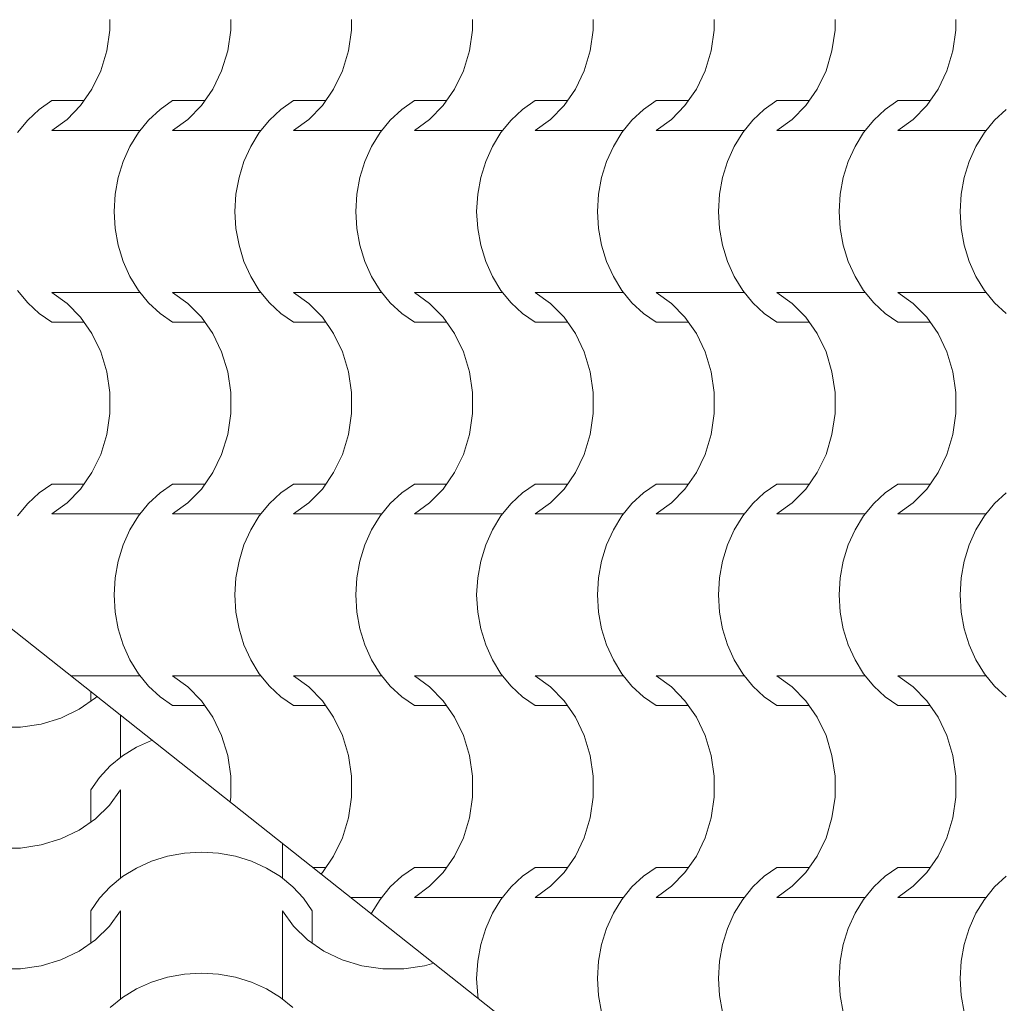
# Model space of a CAD drawing. Extents: x -631805 to -376315, y -40155 to 84873.
# Tile 255 of 256: x -485686 to -484643, y 71181 to 72224. Entities that reach past the tile are written whole.
import ezdxf

# ---------------------------------------------------------------- set-up
doc = ezdxf.new("R2010")
doc.units = 0
doc.header["$MEASUREMENT"] = 0
doc.linetypes.add('Dashed', pattern=[564.444447, 282.222223, -282.222223])
doc.layers.add('arch wypelnienia_Nr_Pióra__102', color=252, linetype='Continuous', lineweight=9)
doc.layers.add('INWENT.ŚCIANY_Nr_Pióra__21', color=252, linetype='Continuous', lineweight=9)

# ---------------------------------------------------------------- blocks, each defined once
blk = doc.blocks.new('*X885')
at = {"layer": 'arch wypelnienia_Nr_Pióra__102', "linetype": 'Continuous'}
for p, q in [((-487309, 135974), (-487309, 135984.5)), ((-487321.2, 135965.6), (-487303.9, 135977.6)), ((-487303.9, 135977.6), (-487302.3, 135979.1)), ((-487340.7, 135956.2), (-487321.2, 135965.6)), ((-487361.7, 135949.8), (-487340.7, 135956.2)), ((-487277.6, 135933.8), (-487277.6, 135959.6)), ((-487277.6, 135914.8), (-487277.6, 135959.6)), ((-487394.9, 135946.6), (-487383.7, 135946.6)), ((-487383.7, 135946.6), (-487361.7, 135949.8)), ((-487244.6, 135932.6), (-487260.7, 135925.4)), ((-487243.9, 135932.9), (-487244.6, 135932.6)), ((-487260.7, 135925.4), (-487275.4, 135916.3)), ((-487275.4, 135916.3), (-487288.5, 135905.6)), ((-487288.5, 135905.6), (-487299.8, 135893.5)), ((-487299.8, 135893.5), (-487309, 135880.1)), ((-487309, 135846), (-487309, 135880.1)), ((-487289.2, 135863.9), (-487277.6, 135880.1)), ((-487277.6, 135805.8), (-487277.6, 135880.1)), ((-487303.9, 135849.5), (-487289.2, 135863.9)), ((-487277.6, 135786.7), (-487277.6, 135861.1)), ((-487321.2, 135837.5), (-487303.9, 135849.5)), ((-487340.7, 135828.2), (-487321.2, 135837.5)), ((-487361.7, 135821.8), (-487340.7, 135828.2)), ((-487394.9, 135818.5), (-487383.7, 135818.5)), ((-487383.7, 135818.5), (-487361.7, 135821.8)), ((-487105.8, 135805.8), (-487105.8, 135823.5)), ((-487105.8, 135786.7), (-487105.8, 135823.5)), ((-487227.6, 135809.8), (-487244.6, 135804.5)), ((-487209.8, 135813), (-487227.6, 135809.8)), ((-487191.7, 135814.1), (-487209.8, 135813)), ((-487173.6, 135813), (-487191.7, 135814.1)), ((-487155.8, 135809.8), (-487173.6, 135813)), ((-487138.8, 135804.5), (-487155.8, 135809.8)), ((-487260.7, 135797.3), (-487275.4, 135788.3)), ((-487244.6, 135804.5), (-487260.7, 135797.3)), ((-487122.7, 135797.3), (-487138.8, 135804.5)), ((-487108, 135788.3), (-487122.7, 135797.3)), ((-487275.4, 135788.3), (-487288.5, 135777.6)), ((-487094.9, 135777.6), (-487108, 135788.3)), ((-487288.5, 135777.6), (-487299.8, 135765.4)), ((-487083.6, 135765.4), (-487094.9, 135777.6)), ((-487299.8, 135765.4), (-487309, 135752.1)), ((-487074.4, 135752.1), (-487083.6, 135765.4)), ((-487309, 135717.9), (-487309, 135752.1)), ((-487289.2, 135735.8), (-487277.6, 135752.1)), ((-487277.6, 135677.7), (-487277.6, 135752.1)), ((-487105.8, 135677.7), (-487105.8, 135752.1)), ((-487105.8, 135752.1), (-487094.2, 135735.8)), ((-487074.4, 135717.9), (-487074.4, 135752.1)), ((-487303.9, 135721.4), (-487289.2, 135735.8)), ((-487094.2, 135735.8), (-487079.5, 135721.4)), ((-487277.6, 135658.6), (-487277.6, 135733)), ((-487105.8, 135658.6), (-487105.8, 135733)), ((-487321.2, 135709.4), (-487303.9, 135721.4)), ((-487079.5, 135721.4), (-487062.2, 135709.4)), ((-487340.7, 135700.1), (-487321.2, 135709.4)), ((-487062.2, 135709.4), (-487042.7, 135700.1)), ((-487383.7, 135690.5), (-487361.7, 135693.7)), ((-487361.7, 135693.7), (-487340.7, 135700.1)), ((-487042.7, 135700.1), (-487021.7, 135693.7)), ((-487021.7, 135693.7), (-486999.7, 135690.5)), ((-486977.3, 135690.5), (-486955.3, 135693.7)), ((-486955.3, 135693.7), (-486945.7, 135696.6)), ((-487394.9, 135690.5), (-487383.7, 135690.5)), ((-487227.6, 135681.7), (-487244.6, 135676.5)), ((-487209.8, 135684.9), (-487227.6, 135681.7)), ((-487191.7, 135686), (-487209.8, 135684.9)), ((-487173.6, 135684.9), (-487191.7, 135686)), ((-487155.8, 135681.7), (-487173.6, 135684.9)), ((-487138.8, 135676.5), (-487155.8, 135681.7)), ((-486999.7, 135690.5), (-486988.5, 135690.5)), ((-486988.5, 135690.5), (-486977.3, 135690.5)), ((-487244.6, 135676.5), (-487260.7, 135669.3)), ((-487122.7, 135669.3), (-487138.8, 135676.5)), ((-487275.4, 135660.2), (-487288.5, 135649.5)), ((-487260.7, 135669.3), (-487275.4, 135660.2)), ((-487108, 135660.2), (-487122.7, 135669.3)), ((-487094.9, 135649.5), (-487108, 135660.2))]:
    blk.add_line(p, q, dxfattribs=at)
blk = doc.blocks.new('Wypełnienie_32')
at = {"layer": 'arch wypelnienia_Nr_Pióra__102', "linetype": 'Dashed'}
blk.add_blockref('*X885', (0, 0), dxfattribs=at)
blk = doc.blocks.new('*X889')
at = {"layer": 'arch wypelnienia_Nr_Pióra__102', "linetype": 'Continuous'}
for p, q in [((-487288.8, 136696.5), (-487288.8, 136685.3)), ((-487160.8, 136696.5), (-487160.8, 136685.3)), ((-487032.7, 136696.5), (-487032.7, 136685.3)), ((-486904.6, 136696.5), (-486904.6, 136685.3)), ((-486776.6, 136696.5), (-486776.6, 136685.3)), ((-486648.5, 136696.5), (-486648.5, 136685.3)), ((-486520.4, 136696.5), (-486520.4, 136685.3)), ((-486392.4, 136696.5), (-486392.4, 136685.3)), ((-487288.8, 136685.3), (-487292.1, 136663.3)), ((-487160.8, 136685.3), (-487164, 136663.3)), ((-487032.7, 136685.3), (-487035.9, 136663.3)), ((-486904.6, 136685.3), (-486907.9, 136663.3)), ((-486776.6, 136685.3), (-486779.8, 136663.3)), ((-486648.5, 136685.3), (-486651.7, 136663.3)), ((-486520.4, 136685.3), (-486523.7, 136663.3)), ((-486392.4, 136685.3), (-486395.6, 136663.3)), ((-487292.1, 136663.3), (-487298.5, 136642.2)), ((-487164, 136663.3), (-487170.4, 136642.2)), ((-487035.9, 136663.3), (-487042.3, 136642.2)), ((-486907.9, 136663.3), (-486914.2, 136642.2)), ((-486779.8, 136663.3), (-486786.2, 136642.2)), ((-486651.7, 136663.3), (-486658.1, 136642.2)), ((-486523.7, 136663.3), (-486530, 136642.2)), ((-486395.6, 136663.3), (-486402, 136642.2)), ((-487298.5, 136642.2), (-487307.8, 136622.8)), ((-487170.4, 136642.2), (-487179.7, 136622.8)), ((-487042.3, 136642.2), (-487051.7, 136622.8)), ((-486914.2, 136642.2), (-486923.6, 136622.8)), ((-486786.2, 136642.2), (-486795.5, 136622.8)), ((-486658.1, 136642.2), (-486667.4, 136622.8)), ((-486530, 136642.2), (-486539.4, 136622.8)), ((-486402, 136642.2), (-486411.3, 136622.8)), ((-487307.8, 136622.8), (-487319.8, 136605.4)), ((-487179.7, 136622.8), (-487191.7, 136605.4)), ((-487051.7, 136622.8), (-487063.7, 136605.4)), ((-486923.6, 136622.8), (-486935.6, 136605.4)), ((-486795.5, 136622.8), (-486807.5, 136605.4)), ((-486667.4, 136622.8), (-486679.5, 136605.4)), ((-486539.4, 136622.8), (-486551.4, 136605.4)), ((-486411.3, 136622.8), (-486423.3, 136605.4)), ((-487363.8, 136601.4), (-487350.4, 136610.6)), ((-487316.3, 136610.6), (-487350.4, 136610.6)), ((-487235.7, 136601.4), (-487222.4, 136610.6)), ((-487188.2, 136610.6), (-487222.4, 136610.6)), ((-487107.7, 136601.4), (-487094.3, 136610.6)), ((-487060.1, 136610.6), (-487094.3, 136610.6)), ((-486979.6, 136601.4), (-486966.2, 136610.6)), ((-486932, 136610.6), (-486966.2, 136610.6)), ((-486851.5, 136601.4), (-486838.2, 136610.6)), ((-486804, 136610.6), (-486838.2, 136610.6)), ((-486723.5, 136601.4), (-486710.1, 136610.6)), ((-486675.9, 136610.6), (-486710.1, 136610.6)), ((-486595.4, 136601.4), (-486582, 136610.6)), ((-486547.8, 136610.6), (-486582, 136610.6)), ((-486467.3, 136601.4), (-486454, 136610.6)), ((-486419.8, 136610.6), (-486454, 136610.6)), ((-487375.9, 136590.1), (-487363.8, 136601.4)), ((-487319.8, 136605.4), (-487334.2, 136590.8)), ((-487247.9, 136590.1), (-487235.7, 136601.4)), ((-487191.7, 136605.4), (-487206.1, 136590.8)), ((-487119.8, 136590.1), (-487107.7, 136601.4)), ((-487063.7, 136605.4), (-487078, 136590.8)), ((-486991.7, 136590.1), (-486979.6, 136601.4)), ((-486935.6, 136605.4), (-486950, 136590.8)), ((-486863.7, 136590.1), (-486851.5, 136601.4)), ((-486807.5, 136605.4), (-486821.9, 136590.8)), ((-486735.6, 136590.1), (-486723.5, 136601.4)), ((-486679.5, 136605.4), (-486693.8, 136590.8)), ((-486607.5, 136590.1), (-486595.4, 136601.4)), ((-486551.4, 136605.4), (-486565.7, 136590.8)), ((-486479.5, 136590.1), (-486467.3, 136601.4)), ((-486423.3, 136605.4), (-486437.7, 136590.8)), ((-486351.4, 136590.1), (-486339.2, 136601.4)), ((-487386.6, 136577), (-487375.9, 136590.1)), ((-487334.2, 136590.8), (-487350.4, 136579.1)), ((-487258.6, 136577), (-487247.9, 136590.1)), ((-487206.1, 136590.8), (-487222.4, 136579.1)), ((-487130.5, 136577), (-487119.8, 136590.1)), ((-487078, 136590.8), (-487094.3, 136579.1)), ((-487002.4, 136577), (-486991.7, 136590.1)), ((-486950, 136590.8), (-486966.2, 136579.1)), ((-486874.4, 136577), (-486863.7, 136590.1)), ((-486821.9, 136590.8), (-486838.2, 136579.1)), ((-486746.3, 136577), (-486735.6, 136590.1)), ((-486693.8, 136590.8), (-486710.1, 136579.1)), ((-486618.2, 136577), (-486607.5, 136590.1)), ((-486565.7, 136590.8), (-486582, 136579.1)), ((-486490.2, 136577), (-486479.5, 136590.1)), ((-486437.7, 136590.8), (-486454, 136579.1)), ((-486362.1, 136577), (-486351.4, 136590.1)), ((-487276.1, 136579.1), (-487350.4, 136579.1)), ((-487257, 136579.1), (-487331.4, 136579.1)), ((-487148, 136579.1), (-487222.4, 136579.1)), ((-487128.9, 136579.1), (-487203.3, 136579.1)), ((-487019.9, 136579.1), (-487094.3, 136579.1)), ((-487000.9, 136579.1), (-487075.2, 136579.1)), ((-486891.9, 136579.1), (-486966.2, 136579.1)), ((-486872.8, 136579.1), (-486947.2, 136579.1)), ((-486763.8, 136579.1), (-486838.2, 136579.1)), ((-486744.7, 136579.1), (-486819.1, 136579.1)), ((-486635.7, 136579.1), (-486710.1, 136579.1)), ((-486616.7, 136579.1), (-486691, 136579.1)), ((-486507.7, 136579.1), (-486582, 136579.1)), ((-486488.6, 136579.1), (-486563, 136579.1)), ((-486379.6, 136579.1), (-486454, 136579.1)), ((-486360.5, 136579.1), (-486434.9, 136579.1)), ((-487267.6, 136562.2), (-487258.6, 136577)), ((-487139.6, 136562.2), (-487130.5, 136577)), ((-487011.5, 136562.2), (-487002.4, 136577)), ((-486883.4, 136562.2), (-486874.4, 136577)), ((-486755.3, 136562.2), (-486746.3, 136577)), ((-486627.3, 136562.2), (-486618.2, 136577)), ((-486499.2, 136562.2), (-486490.2, 136577)), ((-486371.1, 136562.2), (-486362.1, 136577)), ((-487274.8, 136546.2), (-487267.6, 136562.2)), ((-487146.8, 136546.2), (-487139.6, 136562.2)), ((-487018.7, 136546.2), (-487011.5, 136562.2)), ((-486890.6, 136546.2), (-486883.4, 136562.2)), ((-486762.6, 136546.2), (-486755.3, 136562.2)), ((-486634.5, 136546.2), (-486627.3, 136562.2)), ((-486506.4, 136546.2), (-486499.2, 136562.2)), ((-486378.4, 136546.2), (-486371.1, 136562.2)), ((-487280.1, 136529.1), (-487274.8, 136546.2)), ((-487152, 136529.1), (-487146.8, 136546.2)), ((-487024, 136529.1), (-487018.7, 136546.2)), ((-486895.9, 136529.1), (-486890.6, 136546.2)), ((-486767.8, 136529.1), (-486762.6, 136546.2)), ((-486639.8, 136529.1), (-486634.5, 136546.2)), ((-486511.7, 136529.1), (-486506.4, 136546.2)), ((-486383.6, 136529.1), (-486378.4, 136546.2)), ((-487283.3, 136511.4), (-487280.1, 136529.1)), ((-487155.2, 136511.4), (-487152, 136529.1)), ((-487027.2, 136511.4), (-487024, 136529.1)), ((-486899.1, 136511.4), (-486895.9, 136529.1)), ((-486771, 136511.4), (-486767.8, 136529.1)), ((-486643, 136511.4), (-486639.8, 136529.1)), ((-486514.9, 136511.4), (-486511.7, 136529.1)), ((-486386.8, 136511.4), (-486383.6, 136529.1)), ((-487284.4, 136493.3), (-487283.3, 136511.4)), ((-487156.3, 136493.3), (-487155.2, 136511.4)), ((-487028.2, 136493.3), (-487027.2, 136511.4)), ((-486900.2, 136493.3), (-486899.1, 136511.4)), ((-486772.1, 136493.3), (-486771, 136511.4)), ((-486644, 136493.3), (-486643, 136511.4)), ((-486516, 136493.3), (-486514.9, 136511.4)), ((-486387.9, 136493.3), (-486386.8, 136511.4)), ((-487283.3, 136475.1), (-487284.4, 136493.3)), ((-487155.2, 136475.1), (-487156.3, 136493.3)), ((-487027.2, 136475.1), (-487028.2, 136493.3)), ((-486899.1, 136475.1), (-486900.2, 136493.3)), ((-486771, 136475.1), (-486772.1, 136493.3)), ((-486643, 136475.1), (-486644, 136493.3)), ((-486514.9, 136475.1), (-486516, 136493.3)), ((-486386.8, 136475.1), (-486387.9, 136493.3)), ((-487280.1, 136457.4), (-487283.3, 136475.1)), ((-487152, 136457.4), (-487155.2, 136475.1)), ((-487024, 136457.4), (-487027.2, 136475.1)), ((-486895.9, 136457.4), (-486899.1, 136475.1)), ((-486767.8, 136457.4), (-486771, 136475.1)), ((-486639.8, 136457.4), (-486643, 136475.1)), ((-486511.7, 136457.4), (-486514.9, 136475.1)), ((-486383.6, 136457.4), (-486386.8, 136475.1)), ((-487274.8, 136440.3), (-487280.1, 136457.4)), ((-487146.8, 136440.3), (-487152, 136457.4)), ((-487018.7, 136440.3), (-487024, 136457.4)), ((-486890.6, 136440.3), (-486895.9, 136457.4)), ((-486762.6, 136440.3), (-486767.8, 136457.4)), ((-486634.5, 136440.3), (-486639.8, 136457.4)), ((-486506.4, 136440.3), (-486511.7, 136457.4)), ((-486378.4, 136440.3), (-486383.6, 136457.4)), ((-487267.6, 136424.3), (-487274.8, 136440.3)), ((-487139.6, 136424.3), (-487146.8, 136440.3)), ((-487011.5, 136424.3), (-487018.7, 136440.3)), ((-486883.4, 136424.3), (-486890.6, 136440.3)), ((-486755.3, 136424.3), (-486762.6, 136440.3)), ((-486627.3, 136424.3), (-486634.5, 136440.3)), ((-486499.2, 136424.3), (-486506.4, 136440.3)), ((-486371.1, 136424.3), (-486378.4, 136440.3)), ((-487258.6, 136409.5), (-487267.6, 136424.3)), ((-487130.5, 136409.5), (-487139.6, 136424.3)), ((-487002.4, 136409.5), (-487011.5, 136424.3)), ((-486874.4, 136409.5), (-486883.4, 136424.3)), ((-486746.3, 136409.5), (-486755.3, 136424.3)), ((-486618.2, 136409.5), (-486627.3, 136424.3)), ((-486490.2, 136409.5), (-486499.2, 136424.3)), ((-486362.1, 136409.5), (-486371.1, 136424.3)), ((-487375.9, 136396.4), (-487386.6, 136409.5)), ((-487276.1, 136407.4), (-487350.4, 136407.4)), ((-487350.4, 136407.4), (-487334.2, 136395.7)), ((-487257, 136407.4), (-487331.4, 136407.4)), ((-487247.9, 136396.4), (-487258.6, 136409.5)), ((-487148, 136407.4), (-487222.4, 136407.4)), ((-487222.4, 136407.4), (-487206.1, 136395.7)), ((-487128.9, 136407.4), (-487203.3, 136407.4)), ((-487119.8, 136396.4), (-487130.5, 136409.5)), ((-487019.9, 136407.4), (-487094.3, 136407.4)), ((-487094.3, 136407.4), (-487078, 136395.7)), ((-487000.9, 136407.4), (-487075.2, 136407.4)), ((-486991.7, 136396.4), (-487002.4, 136409.5)), ((-486891.9, 136407.4), (-486966.2, 136407.4)), ((-486966.2, 136407.4), (-486950, 136395.7)), ((-486872.8, 136407.4), (-486947.2, 136407.4)), ((-486863.7, 136396.4), (-486874.4, 136409.5)), ((-486763.8, 136407.4), (-486838.2, 136407.4)), ((-486838.2, 136407.4), (-486821.9, 136395.7)), ((-486744.7, 136407.4), (-486819.1, 136407.4)), ((-486735.6, 136396.4), (-486746.3, 136409.5)), ((-486635.7, 136407.4), (-486710.1, 136407.4)), ((-486710.1, 136407.4), (-486693.8, 136395.7)), ((-486616.7, 136407.4), (-486691, 136407.4)), ((-486607.5, 136396.4), (-486618.2, 136409.5)), ((-486507.7, 136407.4), (-486582, 136407.4)), ((-486582, 136407.4), (-486565.7, 136395.7)), ((-486488.6, 136407.4), (-486563, 136407.4)), ((-486479.5, 136396.4), (-486490.2, 136409.5)), ((-486379.6, 136407.4), (-486454, 136407.4)), ((-486454, 136407.4), (-486437.7, 136395.7)), ((-486360.5, 136407.4), (-486434.9, 136407.4)), ((-486351.4, 136396.4), (-486362.1, 136409.5)), ((-487363.8, 136385.1), (-487375.9, 136396.4)), ((-487334.2, 136395.7), (-487319.8, 136381.1)), ((-487235.7, 136385.1), (-487247.9, 136396.4)), ((-487206.1, 136395.7), (-487191.7, 136381.1)), ((-487107.7, 136385.1), (-487119.8, 136396.4)), ((-487078, 136395.7), (-487063.7, 136381.1)), ((-486979.6, 136385.1), (-486991.7, 136396.4)), ((-486950, 136395.7), (-486935.6, 136381.1)), ((-486851.5, 136385.1), (-486863.7, 136396.4)), ((-486821.9, 136395.7), (-486807.5, 136381.1)), ((-486723.5, 136385.1), (-486735.6, 136396.4)), ((-486693.8, 136395.7), (-486679.5, 136381.1)), ((-486595.4, 136385.1), (-486607.5, 136396.4)), ((-486565.7, 136395.7), (-486551.4, 136381.1)), ((-486467.3, 136385.1), (-486479.5, 136396.4)), ((-486437.7, 136395.7), (-486423.3, 136381.1)), ((-486339.2, 136385.1), (-486351.4, 136396.4)), ((-487350.4, 136375.9), (-487363.8, 136385.1)), ((-487319.8, 136381.1), (-487307.8, 136363.7)), ((-487222.4, 136375.9), (-487235.7, 136385.1)), ((-487191.7, 136381.1), (-487179.7, 136363.7)), ((-487094.3, 136375.9), (-487107.7, 136385.1)), ((-487063.7, 136381.1), (-487051.7, 136363.7)), ((-486966.2, 136375.9), (-486979.6, 136385.1)), ((-486935.6, 136381.1), (-486923.6, 136363.7)), ((-486838.2, 136375.9), (-486851.5, 136385.1)), ((-486807.5, 136381.1), (-486795.5, 136363.7)), ((-486710.1, 136375.9), (-486723.5, 136385.1)), ((-486679.5, 136381.1), (-486667.4, 136363.7)), ((-486582, 136375.9), (-486595.4, 136385.1)), ((-486551.4, 136381.1), (-486539.4, 136363.7)), ((-486454, 136375.9), (-486467.3, 136385.1)), ((-486423.3, 136381.1), (-486411.3, 136363.7)), ((-487316.3, 136375.9), (-487350.4, 136375.9)), ((-487188.2, 136375.9), (-487222.4, 136375.9)), ((-487060.1, 136375.9), (-487094.3, 136375.9)), ((-486932, 136375.9), (-486966.2, 136375.9)), ((-486804, 136375.9), (-486838.2, 136375.9)), ((-486675.9, 136375.9), (-486710.1, 136375.9)), ((-486547.8, 136375.9), (-486582, 136375.9)), ((-486419.8, 136375.9), (-486454, 136375.9)), ((-487307.8, 136363.7), (-487298.5, 136344.3)), ((-487179.7, 136363.7), (-487170.4, 136344.3)), ((-487051.7, 136363.7), (-487042.3, 136344.3)), ((-486923.6, 136363.7), (-486914.2, 136344.3)), ((-486795.5, 136363.7), (-486786.2, 136344.3)), ((-486667.4, 136363.7), (-486658.1, 136344.3)), ((-486539.4, 136363.7), (-486530, 136344.3)), ((-486411.3, 136363.7), (-486402, 136344.3)), ((-487298.5, 136344.3), (-487292.1, 136323.2)), ((-487170.4, 136344.3), (-487164, 136323.2)), ((-487042.3, 136344.3), (-487035.9, 136323.2)), ((-486914.2, 136344.3), (-486907.9, 136323.2)), ((-486786.2, 136344.3), (-486779.8, 136323.2)), ((-486658.1, 136344.3), (-486651.7, 136323.2)), ((-486530, 136344.3), (-486523.7, 136323.2)), ((-486402, 136344.3), (-486395.6, 136323.2)), ((-487292.1, 136323.2), (-487288.8, 136301.2)), ((-487164, 136323.2), (-487160.8, 136301.2)), ((-487035.9, 136323.2), (-487032.7, 136301.2)), ((-486907.9, 136323.2), (-486904.6, 136301.2)), ((-486779.8, 136323.2), (-486776.6, 136301.2)), ((-486651.7, 136323.2), (-486648.5, 136301.2)), ((-486523.7, 136323.2), (-486520.4, 136301.2)), ((-486395.6, 136323.2), (-486392.4, 136301.2)), ((-487288.8, 136301.2), (-487288.8, 136290.1)), ((-487160.8, 136301.2), (-487160.8, 136290.1)), ((-487032.7, 136301.2), (-487032.7, 136290.1)), ((-486904.6, 136301.2), (-486904.6, 136290.1)), ((-486776.6, 136301.2), (-486776.6, 136290.1)), ((-486648.5, 136301.2), (-486648.5, 136290.1)), ((-486520.4, 136301.2), (-486520.4, 136290.1)), ((-486392.4, 136301.2), (-486392.4, 136290.1)), ((-487288.8, 136290.1), (-487288.8, 136278.9)), ((-487160.8, 136290.1), (-487160.8, 136278.9)), ((-487032.7, 136290.1), (-487032.7, 136278.9)), ((-486904.6, 136290.1), (-486904.6, 136278.9)), ((-486776.6, 136290.1), (-486776.6, 136278.9)), ((-486648.5, 136290.1), (-486648.5, 136278.9)), ((-486520.4, 136290.1), (-486520.4, 136278.9)), ((-486392.4, 136290.1), (-486392.4, 136278.9)), ((-487288.8, 136278.9), (-487292.1, 136256.9)), ((-487160.8, 136278.9), (-487164, 136256.9)), ((-487032.7, 136278.9), (-487035.9, 136256.9)), ((-486904.6, 136278.9), (-486907.9, 136256.9)), ((-486776.6, 136278.9), (-486779.8, 136256.9)), ((-486648.5, 136278.9), (-486651.7, 136256.9)), ((-486520.4, 136278.9), (-486523.7, 136256.9)), ((-486392.4, 136278.9), (-486395.6, 136256.9)), ((-487292.1, 136256.9), (-487298.5, 136235.8)), ((-487164, 136256.9), (-487170.4, 136235.8)), ((-487035.9, 136256.9), (-487042.3, 136235.8)), ((-486907.9, 136256.9), (-486914.2, 136235.8)), ((-486779.8, 136256.9), (-486786.2, 136235.8)), ((-486651.7, 136256.9), (-486658.1, 136235.8)), ((-486523.7, 136256.9), (-486530, 136235.8)), ((-486395.6, 136256.9), (-486402, 136235.8)), ((-487298.5, 136235.8), (-487307.8, 136216.4)), ((-487170.4, 136235.8), (-487179.7, 136216.4)), ((-487042.3, 136235.8), (-487051.7, 136216.4)), ((-486914.2, 136235.8), (-486923.6, 136216.4)), ((-486786.2, 136235.8), (-486795.5, 136216.4)), ((-486658.1, 136235.8), (-486667.4, 136216.4)), ((-486530, 136235.8), (-486539.4, 136216.4)), ((-486402, 136235.8), (-486411.3, 136216.4)), ((-487307.8, 136216.4), (-487319.8, 136199)), ((-487179.7, 136216.4), (-487191.7, 136199)), ((-487051.7, 136216.4), (-487063.7, 136199)), ((-486923.6, 136216.4), (-486935.6, 136199)), ((-486795.5, 136216.4), (-486807.5, 136199)), ((-486667.4, 136216.4), (-486679.5, 136199)), ((-486539.4, 136216.4), (-486551.4, 136199)), ((-486411.3, 136216.4), (-486423.3, 136199)), ((-487363.8, 136195), (-487350.4, 136204.2)), ((-487316.3, 136204.2), (-487350.4, 136204.2)), ((-487235.7, 136195), (-487222.4, 136204.2)), ((-487188.2, 136204.2), (-487222.4, 136204.2)), ((-487107.7, 136195), (-487094.3, 136204.2)), ((-487060.1, 136204.2), (-487094.3, 136204.2)), ((-486979.6, 136195), (-486966.2, 136204.2)), ((-486932, 136204.2), (-486966.2, 136204.2)), ((-486851.5, 136195), (-486838.2, 136204.2)), ((-486804, 136204.2), (-486838.2, 136204.2)), ((-486723.5, 136195), (-486710.1, 136204.2)), ((-486675.9, 136204.2), (-486710.1, 136204.2)), ((-486595.4, 136195), (-486582, 136204.2)), ((-486547.8, 136204.2), (-486582, 136204.2)), ((-486467.3, 136195), (-486454, 136204.2)), ((-486419.8, 136204.2), (-486454, 136204.2)), ((-487375.9, 136183.7), (-487363.8, 136195)), ((-487319.8, 136199), (-487334.2, 136184.4)), ((-487247.9, 136183.7), (-487235.7, 136195)), ((-487191.7, 136199), (-487206.1, 136184.4)), ((-487119.8, 136183.7), (-487107.7, 136195)), ((-487063.7, 136199), (-487078, 136184.4)), ((-486991.7, 136183.7), (-486979.6, 136195)), ((-486935.6, 136199), (-486950, 136184.4)), ((-486863.7, 136183.7), (-486851.5, 136195)), ((-486807.5, 136199), (-486821.9, 136184.4)), ((-486735.6, 136183.7), (-486723.5, 136195)), ((-486679.5, 136199), (-486693.8, 136184.4)), ((-486607.5, 136183.7), (-486595.4, 136195)), ((-486551.4, 136199), (-486565.7, 136184.4)), ((-486479.5, 136183.7), (-486467.3, 136195)), ((-486423.3, 136199), (-486437.7, 136184.4)), ((-486351.4, 136183.7), (-486339.2, 136195)), ((-487386.6, 136170.6), (-487375.9, 136183.7)), ((-487334.2, 136184.4), (-487350.4, 136172.7)), ((-487258.6, 136170.6), (-487247.9, 136183.7)), ((-487206.1, 136184.4), (-487222.4, 136172.7)), ((-487130.5, 136170.6), (-487119.8, 136183.7)), ((-487078, 136184.4), (-487094.3, 136172.7)), ((-487002.4, 136170.6), (-486991.7, 136183.7)), ((-486950, 136184.4), (-486966.2, 136172.7)), ((-486874.4, 136170.6), (-486863.7, 136183.7)), ((-486821.9, 136184.4), (-486838.2, 136172.7)), ((-486746.3, 136170.6), (-486735.6, 136183.7)), ((-486693.8, 136184.4), (-486710.1, 136172.7)), ((-486618.2, 136170.6), (-486607.5, 136183.7)), ((-486565.7, 136184.4), (-486582, 136172.7)), ((-486490.2, 136170.6), (-486479.5, 136183.7)), ((-486437.7, 136184.4), (-486454, 136172.7)), ((-486362.1, 136170.6), (-486351.4, 136183.7)), ((-487276.1, 136172.7), (-487350.4, 136172.7)), ((-487257, 136172.7), (-487331.4, 136172.7)), ((-487148, 136172.7), (-487222.4, 136172.7)), ((-487128.9, 136172.7), (-487203.3, 136172.7)), ((-487019.9, 136172.7), (-487094.3, 136172.7)), ((-487000.9, 136172.7), (-487075.2, 136172.7)), ((-486891.9, 136172.7), (-486966.2, 136172.7)), ((-486872.8, 136172.7), (-486947.2, 136172.7)), ((-486763.8, 136172.7), (-486838.2, 136172.7)), ((-486744.7, 136172.7), (-486819.1, 136172.7)), ((-486635.7, 136172.7), (-486710.1, 136172.7)), ((-486616.7, 136172.7), (-486691, 136172.7)), ((-486507.7, 136172.7), (-486582, 136172.7)), ((-486488.6, 136172.7), (-486563, 136172.7)), ((-486379.6, 136172.7), (-486454, 136172.7)), ((-486360.5, 136172.7), (-486434.9, 136172.7)), ((-487267.6, 136155.8), (-487258.6, 136170.6)), ((-487139.6, 136155.8), (-487130.5, 136170.6)), ((-487011.5, 136155.8), (-487002.4, 136170.6)), ((-486883.4, 136155.8), (-486874.4, 136170.6)), ((-486755.3, 136155.8), (-486746.3, 136170.6)), ((-486627.3, 136155.8), (-486618.2, 136170.6)), ((-486499.2, 136155.8), (-486490.2, 136170.6)), ((-486371.1, 136155.8), (-486362.1, 136170.6)), ((-487274.8, 136139.8), (-487267.6, 136155.8)), ((-487146.8, 136139.8), (-487139.6, 136155.8)), ((-487018.7, 136139.8), (-487011.5, 136155.8)), ((-486890.6, 136139.8), (-486883.4, 136155.8)), ((-486762.6, 136139.8), (-486755.3, 136155.8)), ((-486634.5, 136139.8), (-486627.3, 136155.8)), ((-486506.4, 136139.8), (-486499.2, 136155.8)), ((-486378.4, 136139.8), (-486371.1, 136155.8)), ((-487280.1, 136122.7), (-487274.8, 136139.8)), ((-487152, 136122.7), (-487146.8, 136139.8)), ((-487024, 136122.7), (-487018.7, 136139.8)), ((-486895.9, 136122.7), (-486890.6, 136139.8)), ((-486767.8, 136122.7), (-486762.6, 136139.8)), ((-486639.8, 136122.7), (-486634.5, 136139.8)), ((-486511.7, 136122.7), (-486506.4, 136139.8)), ((-486383.6, 136122.7), (-486378.4, 136139.8)), ((-487283.3, 136105), (-487280.1, 136122.7)), ((-487155.2, 136105), (-487152, 136122.7)), ((-487027.2, 136105), (-487024, 136122.7)), ((-486899.1, 136105), (-486895.9, 136122.7)), ((-486771, 136105), (-486767.8, 136122.7)), ((-486643, 136105), (-486639.8, 136122.7)), ((-486514.9, 136105), (-486511.7, 136122.7)), ((-486386.8, 136105), (-486383.6, 136122.7)), ((-487284.4, 136086.9), (-487283.3, 136105)), ((-487156.3, 136086.9), (-487155.2, 136105)), ((-487028.2, 136086.9), (-487027.2, 136105)), ((-486900.2, 136086.9), (-486899.1, 136105)), ((-486772.1, 136086.9), (-486771, 136105)), ((-486644, 136086.9), (-486643, 136105)), ((-486516, 136086.9), (-486514.9, 136105)), ((-486387.9, 136086.9), (-486386.8, 136105)), ((-487283.3, 136068.7), (-487284.4, 136086.9)), ((-487155.2, 136068.7), (-487156.3, 136086.9)), ((-487027.2, 136068.7), (-487028.2, 136086.9)), ((-486899.1, 136068.7), (-486900.2, 136086.9)), ((-486771, 136068.7), (-486772.1, 136086.9)), ((-486643, 136068.7), (-486644, 136086.9)), ((-486514.9, 136068.7), (-486516, 136086.9)), ((-486386.8, 136068.7), (-486387.9, 136086.9)), ((-487280.1, 136051), (-487283.3, 136068.7)), ((-487152, 136051), (-487155.2, 136068.7)), ((-487024, 136051), (-487027.2, 136068.7)), ((-486895.9, 136051), (-486899.1, 136068.7)), ((-486767.8, 136051), (-486771, 136068.7)), ((-486639.8, 136051), (-486643, 136068.7)), ((-486511.7, 136051), (-486514.9, 136068.7)), ((-486383.6, 136051), (-486386.8, 136068.7)), ((-487274.8, 136033.9), (-487280.1, 136051)), ((-487146.8, 136033.9), (-487152, 136051)), ((-487018.7, 136033.9), (-487024, 136051)), ((-486890.6, 136033.9), (-486895.9, 136051)), ((-486762.6, 136033.9), (-486767.8, 136051)), ((-486634.5, 136033.9), (-486639.8, 136051)), ((-486506.4, 136033.9), (-486511.7, 136051)), ((-486378.4, 136033.9), (-486383.6, 136051)), ((-487267.6, 136017.9), (-487274.8, 136033.9)), ((-487139.6, 136017.9), (-487146.8, 136033.9)), ((-487011.5, 136017.9), (-487018.7, 136033.9)), ((-486883.4, 136017.9), (-486890.6, 136033.9)), ((-486755.3, 136017.9), (-486762.6, 136033.9)), ((-486627.3, 136017.9), (-486634.5, 136033.9)), ((-486499.2, 136017.9), (-486506.4, 136033.9)), ((-486371.1, 136017.9), (-486378.4, 136033.9)), ((-487258.6, 136003.1), (-487267.6, 136017.9)), ((-487130.5, 136003.1), (-487139.6, 136017.9)), ((-487002.4, 136003.1), (-487011.5, 136017.9)), ((-486874.4, 136003.1), (-486883.4, 136017.9)), ((-486746.3, 136003.1), (-486755.3, 136017.9)), ((-486618.2, 136003.1), (-486627.3, 136017.9)), ((-486490.2, 136003.1), (-486499.2, 136017.9)), ((-486362.1, 136003.1), (-486371.1, 136017.9)), ((-487276.1, 136001), (-487329.9, 136001)), ((-487257, 136001), (-487329.9, 136001)), ((-487247.9, 135990), (-487258.6, 136003.1)), ((-487148, 136001), (-487222.4, 136001)), ((-487222.4, 136001), (-487206.1, 135989.3)), ((-487128.9, 136001), (-487203.3, 136001)), ((-487119.8, 135990), (-487130.5, 136003.1)), ((-487019.9, 136001), (-487094.3, 136001)), ((-487094.3, 136001), (-487078, 135989.3)), ((-487000.9, 136001), (-487075.2, 136001)), ((-486991.7, 135990), (-487002.4, 136003.1)), ((-486891.9, 136001), (-486966.2, 136001)), ((-486966.2, 136001), (-486950, 135989.3)), ((-486872.8, 136001), (-486947.2, 136001)), ((-486863.7, 135990), (-486874.4, 136003.1)), ((-486763.8, 136001), (-486838.2, 136001)), ((-486838.2, 136001), (-486821.9, 135989.3)), ((-486744.7, 136001), (-486819.1, 136001)), ((-486735.6, 135990), (-486746.3, 136003.1)), ((-486635.7, 136001), (-486710.1, 136001)), ((-486710.1, 136001), (-486693.8, 135989.3)), ((-486616.7, 136001), (-486691, 136001)), ((-486607.5, 135990), (-486618.2, 136003.1)), ((-486507.7, 136001), (-486582, 136001)), ((-486582, 136001), (-486565.7, 135989.3)), ((-486488.6, 136001), (-486563, 136001)), ((-486479.5, 135990), (-486490.2, 136003.1)), ((-486379.6, 136001), (-486454, 136001)), ((-486454, 136001), (-486437.7, 135989.3)), ((-486360.5, 136001), (-486434.9, 136001)), ((-486351.4, 135990), (-486362.1, 136003.1)), ((-487235.7, 135978.7), (-487247.9, 135990)), ((-487206.1, 135989.3), (-487191.7, 135974.7)), ((-487107.7, 135978.7), (-487119.8, 135990)), ((-487078, 135989.3), (-487063.7, 135974.7)), ((-486979.6, 135978.7), (-486991.7, 135990)), ((-486950, 135989.3), (-486935.6, 135974.7)), ((-486851.5, 135978.7), (-486863.7, 135990)), ((-486821.9, 135989.3), (-486807.5, 135974.7)), ((-486723.5, 135978.7), (-486735.6, 135990)), ((-486693.8, 135989.3), (-486679.5, 135974.7)), ((-486595.4, 135978.7), (-486607.5, 135990)), ((-486565.7, 135989.3), (-486551.4, 135974.7)), ((-486467.3, 135978.7), (-486479.5, 135990)), ((-486437.7, 135989.3), (-486423.3, 135974.7)), ((-486339.2, 135978.7), (-486351.4, 135990)), ((-487222.4, 135969.5), (-487235.7, 135978.7)), ((-487191.7, 135974.7), (-487179.7, 135957.3)), ((-487094.3, 135969.5), (-487107.7, 135978.7)), ((-487063.7, 135974.7), (-487051.7, 135957.3)), ((-486966.2, 135969.5), (-486979.6, 135978.7)), ((-486935.6, 135974.7), (-486923.6, 135957.3)), ((-486838.2, 135969.5), (-486851.5, 135978.7)), ((-486807.5, 135974.7), (-486795.5, 135957.3)), ((-486710.1, 135969.5), (-486723.5, 135978.7)), ((-486679.5, 135974.7), (-486667.4, 135957.3)), ((-486582, 135969.5), (-486595.4, 135978.7)), ((-486551.4, 135974.7), (-486539.4, 135957.3)), ((-486454, 135969.5), (-486467.3, 135978.7)), ((-486423.3, 135974.7), (-486411.3, 135957.3)), ((-487188.2, 135969.5), (-487222.4, 135969.5)), ((-487060.1, 135969.5), (-487094.3, 135969.5)), ((-486932, 135969.5), (-486966.2, 135969.5)), ((-486804, 135969.5), (-486838.2, 135969.5)), ((-486675.9, 135969.5), (-486710.1, 135969.5)), ((-486547.8, 135969.5), (-486582, 135969.5)), ((-486419.8, 135969.5), (-486454, 135969.5)), ((-487179.7, 135957.3), (-487170.4, 135937.9)), ((-487051.7, 135957.3), (-487042.3, 135937.9)), ((-486923.6, 135957.3), (-486914.2, 135937.9)), ((-486795.5, 135957.3), (-486786.2, 135937.9)), ((-486667.4, 135957.3), (-486658.1, 135937.9)), ((-486539.4, 135957.3), (-486530, 135937.9)), ((-486411.3, 135957.3), (-486402, 135937.9)), ((-487170.4, 135937.9), (-487164, 135916.8)), ((-487042.3, 135937.9), (-487035.9, 135916.8)), ((-486914.2, 135937.9), (-486907.9, 135916.8)), ((-486786.2, 135937.9), (-486779.8, 135916.8)), ((-486658.1, 135937.9), (-486651.7, 135916.8)), ((-486530, 135937.9), (-486523.7, 135916.8)), ((-486402, 135937.9), (-486395.6, 135916.8)), ((-487164, 135916.8), (-487160.8, 135894.8)), ((-487035.9, 135916.8), (-487032.7, 135894.8)), ((-486907.9, 135916.8), (-486904.6, 135894.8)), ((-486779.8, 135916.8), (-486776.6, 135894.8)), ((-486651.7, 135916.8), (-486648.5, 135894.8)), ((-486523.7, 135916.8), (-486520.4, 135894.8)), ((-486395.6, 135916.8), (-486392.4, 135894.8)), ((-487160.8, 135894.8), (-487160.8, 135883.7)), ((-487032.7, 135894.8), (-487032.7, 135883.7)), ((-486904.6, 135894.8), (-486904.6, 135883.7)), ((-486776.6, 135894.8), (-486776.6, 135883.7)), ((-486648.5, 135894.8), (-486648.5, 135883.7)), ((-486520.4, 135894.8), (-486520.4, 135883.7)), ((-486392.4, 135894.8), (-486392.4, 135883.7)), ((-487160.8, 135883.7), (-487160.8, 135872.5)), ((-487032.7, 135883.7), (-487032.7, 135872.5)), ((-486904.6, 135883.7), (-486904.6, 135872.5)), ((-486776.6, 135883.7), (-486776.6, 135872.5)), ((-486648.5, 135883.7), (-486648.5, 135872.5)), ((-486520.4, 135883.7), (-486520.4, 135872.5)), ((-486392.4, 135883.7), (-486392.4, 135872.5)), ((-487160.8, 135872.5), (-487161.5, 135867.6)), ((-487032.7, 135872.5), (-487035.9, 135850.5)), ((-486904.6, 135872.5), (-486907.9, 135850.5)), ((-486776.6, 135872.5), (-486779.8, 135850.5)), ((-486648.5, 135872.5), (-486651.7, 135850.5)), ((-486520.4, 135872.5), (-486523.7, 135850.5)), ((-486392.4, 135872.5), (-486395.6, 135850.5)), ((-487035.9, 135850.5), (-487042.3, 135829.4)), ((-486907.9, 135850.5), (-486914.2, 135829.4)), ((-486779.8, 135850.5), (-486786.2, 135829.4)), ((-486651.7, 135850.5), (-486658.1, 135829.4)), ((-486523.7, 135850.5), (-486530, 135829.4)), ((-486395.6, 135850.5), (-486402, 135829.4)), ((-487042.3, 135829.4), (-487051.7, 135810)), ((-486914.2, 135829.4), (-486923.6, 135810)), ((-486786.2, 135829.4), (-486795.5, 135810)), ((-486658.1, 135829.4), (-486667.4, 135810)), ((-486530, 135829.4), (-486539.4, 135810)), ((-486402, 135829.4), (-486411.3, 135810)), ((-487051.7, 135810), (-487063.7, 135792.6)), ((-486923.6, 135810), (-486935.6, 135792.6)), ((-486795.5, 135810), (-486807.5, 135792.6)), ((-486667.4, 135810), (-486679.5, 135792.6)), ((-486539.4, 135810), (-486551.4, 135792.6)), ((-486411.3, 135810), (-486423.3, 135792.6)), ((-487060.1, 135797.8), (-487073.4, 135797.8)), ((-486979.6, 135788.6), (-486966.2, 135797.8)), ((-486932, 135797.8), (-486966.2, 135797.8)), ((-486851.5, 135788.6), (-486838.2, 135797.8)), ((-486804, 135797.8), (-486838.2, 135797.8)), ((-486723.5, 135788.6), (-486710.1, 135797.8)), ((-486675.9, 135797.8), (-486710.1, 135797.8)), ((-486595.4, 135788.6), (-486582, 135797.8)), ((-486547.8, 135797.8), (-486582, 135797.8)), ((-486467.3, 135788.6), (-486454, 135797.8)), ((-486419.8, 135797.8), (-486454, 135797.8)), ((-487063.7, 135792.6), (-487065.1, 135791.2)), ((-486991.7, 135777.3), (-486979.6, 135788.6)), ((-486935.6, 135792.6), (-486950, 135778)), ((-486863.7, 135777.3), (-486851.5, 135788.6)), ((-486807.5, 135792.6), (-486821.9, 135778)), ((-486735.6, 135777.3), (-486723.5, 135788.6)), ((-486679.5, 135792.6), (-486693.8, 135778)), ((-486607.5, 135777.3), (-486595.4, 135788.6)), ((-486551.4, 135792.6), (-486565.7, 135778)), ((-486479.5, 135777.3), (-486467.3, 135788.6)), ((-486423.3, 135792.6), (-486437.7, 135778)), ((-486351.4, 135777.3), (-486339.2, 135788.6)), ((-487002.4, 135764.2), (-486991.7, 135777.3)), ((-486950, 135778), (-486966.2, 135766.3)), ((-486874.4, 135764.2), (-486863.7, 135777.3)), ((-486821.9, 135778), (-486838.2, 135766.3)), ((-486746.3, 135764.2), (-486735.6, 135777.3)), ((-486693.8, 135778), (-486710.1, 135766.3)), ((-486618.2, 135764.2), (-486607.5, 135777.3)), ((-486565.7, 135778), (-486582, 135766.3)), ((-486490.2, 135764.2), (-486479.5, 135777.3)), ((-486437.7, 135778), (-486454, 135766.3)), ((-486362.1, 135764.2), (-486351.4, 135777.3)), ((-487019.9, 135766.3), (-487033.7, 135766.3)), ((-487000.9, 135766.3), (-487033.7, 135766.3)), ((-486891.9, 135766.3), (-486966.2, 135766.3)), ((-486872.8, 135766.3), (-486947.2, 135766.3)), ((-486763.8, 135766.3), (-486838.2, 135766.3)), ((-486744.7, 135766.3), (-486819.1, 135766.3)), ((-486635.7, 135766.3), (-486710.1, 135766.3)), ((-486616.7, 135766.3), (-486691, 135766.3)), ((-486507.7, 135766.3), (-486582, 135766.3)), ((-486488.6, 135766.3), (-486563, 135766.3)), ((-486379.6, 135766.3), (-486454, 135766.3)), ((-486360.5, 135766.3), (-486434.9, 135766.3)), ((-487011.5, 135749.4), (-487002.4, 135764.2)), ((-486883.4, 135749.4), (-486874.4, 135764.2)), ((-486755.3, 135749.4), (-486746.3, 135764.2)), ((-486627.3, 135749.4), (-486618.2, 135764.2)), ((-486499.2, 135749.4), (-486490.2, 135764.2)), ((-486371.1, 135749.4), (-486362.1, 135764.2)), ((-487011.7, 135748.9), (-487011.5, 135749.4)), ((-486890.6, 135733.4), (-486883.4, 135749.4)), ((-486762.6, 135733.4), (-486755.3, 135749.4)), ((-486634.5, 135733.4), (-486627.3, 135749.4)), ((-486506.4, 135733.4), (-486499.2, 135749.4)), ((-486378.4, 135733.4), (-486371.1, 135749.4)), ((-486895.9, 135716.3), (-486890.6, 135733.4)), ((-486767.8, 135716.3), (-486762.6, 135733.4)), ((-486639.8, 135716.3), (-486634.5, 135733.4)), ((-486511.7, 135716.3), (-486506.4, 135733.4)), ((-486383.6, 135716.3), (-486378.4, 135733.4)), ((-486899.1, 135698.6), (-486895.9, 135716.3)), ((-486771, 135698.6), (-486767.8, 135716.3)), ((-486643, 135698.6), (-486639.8, 135716.3)), ((-486514.9, 135698.6), (-486511.7, 135716.3)), ((-486386.8, 135698.6), (-486383.6, 135716.3)), ((-486900.2, 135680.5), (-486899.1, 135698.6)), ((-486772.1, 135680.5), (-486771, 135698.6)), ((-486644, 135680.5), (-486643, 135698.6)), ((-486516, 135680.5), (-486514.9, 135698.6)), ((-486387.9, 135680.5), (-486386.8, 135698.6)), ((-486899.1, 135662.3), (-486900.2, 135680.5)), ((-486771, 135662.3), (-486772.1, 135680.5)), ((-486643, 135662.3), (-486644, 135680.5)), ((-486514.9, 135662.3), (-486516, 135680.5)), ((-486386.8, 135662.3), (-486387.9, 135680.5)), ((-486898.5, 135659.2), (-486899.1, 135662.3)), ((-486767.8, 135644.6), (-486771, 135662.3)), ((-486639.8, 135644.6), (-486643, 135662.3)), ((-486511.7, 135644.6), (-486514.9, 135662.3)), ((-486383.6, 135644.6), (-486386.8, 135662.3))]:
    blk.add_line(p, q, dxfattribs=at)
blk = doc.blocks.new('Wypełnienie_34')
at = {"layer": 'arch wypelnienia_Nr_Pióra__102', "linetype": 'Dashed'}
blk.add_blockref('*X889', (0, 0), dxfattribs=at)

msp = doc.modelspace()

# ---------------------------------------------------------------- linework, layer by layer
at = {"layer": 'INWENT.ŚCIANY_Nr_Pióra__21', "linetype": 'Continuous'}
msp.add_line((-483917.2, 70169.7), (-486479.6, 72199.9), dxfattribs=at)

# ---------------------------------------------------------------- block references
at = {"layer": 'arch wypelnienia_Nr_Pióra__102', "linetype": 'Dashed'}
for name in ['Wypełnienie_34', 'Wypełnienie_32']:
    msp.add_blockref(name, (1698, -64472.7), dxfattribs=at)

doc.saveas('drawing.dxf')
